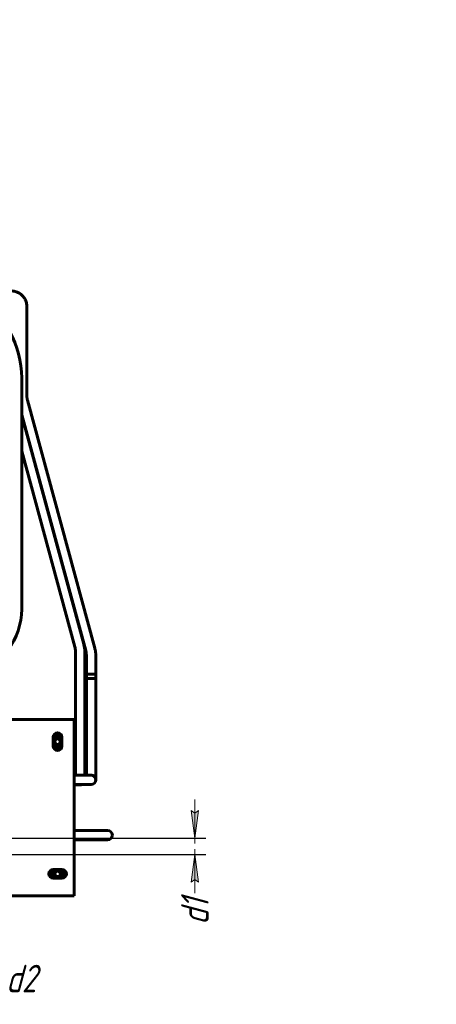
# Model space of a CAD drawing. Header units: millimetres. Extents: x 0 to 297, y 0 to 420.
# Tile 15 of 15: x 221 to 297, y 241 to 420. Entities that reach past the tile are written whole.
import ezdxf

# ---------------------------------------------------------------- set-up
doc = ezdxf.new("R2010")
doc.units = ezdxf.units.MM
doc.linetypes.add('K5LT_BASIC', pattern=[0])
doc.linetypes.add('K5LT_THIN', pattern=[0])
doc.layers.add('Системный слой', color=7, linetype='Continuous')
doc.styles.add('KDIMTEXTSTYLE', font='GOST_AU.SHX', dxfattribs={"width": 0.96, "oblique": 15, "height": 5})
doc.dimstyles.new('KDIMSTYLE (0.20)', dxfattribs={"dimtxt": 5, "dimasz": 1, "dimexe": 2, "dimexo": 0, "dimgap": 1, "dimtad": 1, "dimlfac": 5, "dimtxsty": 'KDIMTEXTSTYLE', "dimsah": 1, "dimcen": 0, "dimdle": 1, "dimadec": 0, "dimazin": 0, "dimtfac": 0.667, "dimtmove": 0, "dimatfit": 3, "dimfxl": 1, "dimtvp": 1, "dimtolj": 1, "dimtzin": 0, "dimarcsym": 0})

# ---------------------------------------------------------------- blocks, each defined once
blk = doc.blocks.new('U142')
at = {"layer": 'Системный слой', "color": 150, "linetype": 'K5LT_BASIC', "lineweight": 60, "true_color": 0x0080ff}
for p, q in [((234.26, 301.21), (233.41, 301.21)), ((235.11, 301.21), (234.26, 301.21))]:
    blk.add_line(p, q, dxfattribs=at)
blk = doc.blocks.new('U144')
at = {"layer": 'Системный слой', "color": 150, "linetype": 'K5LT_BASIC', "lineweight": 60, "true_color": 0x0080ff}
for p, q in [((233.41, 300.45), (234.25, 300.45)), ((234.25, 300.45), (235.11, 300.45))]:
    blk.add_line(p, q, dxfattribs=at)
blk = doc.blocks.new('U150')
at = {"layer": 'Системный слой', "color": 150, "linetype": 'K5LT_BASIC', "lineweight": 60, "true_color": 0x0080ff}
for p, q in [((231.18, 282.9), (231.18, 285.97)), ((231.18, 272.85), (231.18, 281.2)), ((231.18, 267.97), (231.18, 271.15))]:
    blk.add_line(p, q, dxfattribs=at)
blk = doc.blocks.new('U151')
at = {"layer": 'Системный слой', "color": 150, "linetype": 'K5LT_BASIC', "lineweight": 60, "true_color": 0x0080ff}
for start, end in [(112.0837, 248.1925), (0, 67.9163), (291.8075, 0)]:
    blk.add_arc((228.18, 264.97), 0.862, start, end, dxfattribs=at)
blk = doc.blocks.new('U152')
at = {"layer": 'Системный слой', "color": 150, "linetype": 'K5LT_BASIC', "lineweight": 60, "true_color": 0x0080ff}
for start, end in [(130.46, 169.54), (190.46, 229.54), (10.46, 49.54), (310.46, 349.54)]:
    blk.add_arc((228.18, 264.97), 0.955, start, end, dxfattribs=at)
blk = doc.blocks.new('U153')
at = {"layer": 'Системный слой', "color": 150, "linetype": 'K5LT_BASIC', "lineweight": 60, "true_color": 0x0080ff}
for start, end in [(138.6382, 221.473), (318.5425, 41.3461)]:
    blk.add_arc((228.18, 264.97), 1.2, start, end, dxfattribs=at)
blk = doc.blocks.new('U154')
at = {"layer": 'Системный слой', "color": 150, "linetype": 'K5LT_BASIC', "lineweight": 60, "true_color": 0x0080ff}
for start, end in [(22.0997, 158.2087), (201.7913, 337.9003)]:
    blk.add_arc((228.18, 288.97), 0.862, start, end, dxfattribs=at)
blk = doc.blocks.new('U155')
at = {"layer": 'Системный слой', "color": 150, "linetype": 'K5LT_BASIC', "lineweight": 60, "true_color": 0x0080ff}
for start, end in [(130.46, 146.9931), (100.8018, 109.54), (70.46, 90), (33.1975, 49.54), (213.0069, 229.54), (250.46, 289.54), (310.46, 326.8025)]:
    blk.add_arc((228.18, 288.97), 0.955, start, end, dxfattribs=at)
blk = doc.blocks.new('U156')
at = {"layer": 'Системный слой', "color": 150, "linetype": 'K5LT_BASIC', "lineweight": 60, "true_color": 0x0080ff}
for start, end in [(90, 131.4648), (48.6596, 90), (228.5213, 311.3545)]:
    blk.add_arc((228.18, 288.97), 1.2, start, end, dxfattribs=at)
blk = doc.blocks.new('U157')
at = {"layer": 'Системный слой', "color": 150, "linetype": 'K5LT_BASIC', "lineweight": 60, "true_color": 0x0080ff}
for p, q in [((113.18, 292.97), (95.18, 292.97)), ((199.18, 292.97), (127.18, 292.97)), ((231.18, 292.97), (213.18, 292.97))]:
    blk.add_line(p, q, dxfattribs=at)
blk = doc.blocks.new('U158')
at = {"layer": 'Системный слой', "color": 150, "linetype": 'K5LT_BASIC', "lineweight": 60, "true_color": 0x0080ff}
for start, end in [(0, 90), (270, 0)]:
    blk.add_arc((237.28, 272), 0.85, start, end, dxfattribs=at)
blk = doc.blocks.new('KDIMARROW_02')
at = {"layer": 'Системный слой'}
blk.add_hatch(color=0, dxfattribs=at).paths.add_polyline_path([(4.5, 0), (5, 0.66), (0, 0), (5, -0.66)])
at = {"layer": 'Системный слой', "color": 0, "linetype": 'K5LT_THIN', "lineweight": 18}
for p, q in [((0, 0), (-1, 0)), ((5, 0.66), (0, 0)), ((0, 0), (5, -0.66)), ((0, 0), (7, 0)), ((4.5, 0), (5, 0.66)), ((5, -0.66), (4.5, 0))]:
    blk.add_line(p, q, dxfattribs=at)

msp = doc.modelspace()

# ---------------------------------------------------------------- linework, layer by layer
at = {"layer": 'Системный слой', "color": 150, "linetype": 'K5LT_BASIC', "lineweight": 60, "true_color": 0x0080ff}
for p, q in [((222.6045, 359.9169), (222.6045, 367.9169)), ((222.6045, 351.7552), (222.6045, 359.917)), ((221.679, 353.8842), (221.679, 314.0031)), ((234.9383, 305.9567), (222.7148, 350.929)), ((233.2979, 305.5108), (221.679, 348.2585)), ((232.9597, 306.6522), (221.679, 348.1661)), ((231.3191, 306.2064), (221.679, 341.6831)), ((232.9728, 306.625), (232.4655, 308.5733)), ((231.4294, 285.9862), (231.4294, 305.3804)), ((233.1294, 305.3804), (233.1294, 305.4027)), ((233.1294, 285.9862), (233.1294, 305.3804)), ((233.4081, 300.4536), (233.4081, 304.6846)), ((235.1081, 300.4536), (235.1081, 304.6846)), ((233.4081, 286.0607), (233.4081, 301.2108)), ((235.1081, 286.0607), (235.1081, 301.2108)), ((231.1794, 292.9715), (231.1785, 292.9715)), ((231.1785, 292.3715), (231.1785, 292.9715)), ((231.1785, 261.5715), (231.1785, 292.3715)), ((231.1794, 292.9715), (231.1794, 291.9715)), ((231.1794, 291.9715), (231.1794, 285.9715)), ((227.6598, 289.8723), (227.3785, 289.3851)), ((227.3785, 288.1715), (227.3785, 289.7715)), ((228.699, 289.8723), (227.6598, 289.8723)), ((228.0004, 289.9104), (228.0004, 289.8723)), ((228.1794, 289.8723), (228.1794, 289.9273)), ((228.9785, 289.3881), (228.699, 289.8723)), ((228.9785, 289.7715), (228.9785, 288.1715)), ((227.3785, 288.5594), (227.6598, 288.0723)), ((227.6598, 288.0723), (228.699, 288.0723)), ((228.699, 288.0723), (228.9785, 288.5564)), ((231.1794, 285.9715), (231.1785, 285.9715)), ((231.4294, 282.8975), (231.4294, 285.9862)), ((233.1294, 282.9055), (233.1294, 285.9862)), ((233.4081, 282.9068), (233.4081, 286.0607)), ((235.1081, 282.0608), (235.1081, 286.0607)), ((231.1785, 282.8964), (232.2542, 282.9014)), ((232.2542, 282.9014), (234.2542, 282.9107)), ((231.1785, 281.1963), (232.2621, 281.2014)), ((231.1794, 281.1493), (232.2794, 281.1493)), ((232.2794, 281.136), (231.1794, 281.136)), ((232.2621, 281.2014), (234.2621, 281.2108)), ((231.1785, 272.8493), (233.2794, 272.8493)), ((233.2794, 272.8493), (237.2794, 272.8493)), ((231.1785, 271.1493), (233.2794, 271.1493)), ((233.2794, 271.1493), (237.2794, 271.1493)), ((237.2794, 271.1493), (236.9738, 271.1493)), ((231.1794, 267.9715), (231.1785, 267.9715)), ((231.1794, 267.9715), (231.1794, 261.9715)), ((227.6016, 265.7715), (227.1402, 264.9723)), ((227.1402, 264.9723), (227.6025, 264.1715)), ((227.3785, 265.7715), (228.9785, 265.7715)), ((228.7563, 264.1715), (229.2186, 264.9723)), ((229.2186, 264.9723), (228.7572, 265.7715)), ((228.9785, 264.1715), (227.3785, 264.1715)), ((95.1785, 260.9715), (231.1785, 260.9715)), ((231.1785, 260.9715), (231.1785, 261.5715)), ((231.1794, 260.9715), (231.1785, 260.9715)), ((231.1794, 261.9715), (231.1794, 260.9715))]:
    msp.add_line(p, q, dxfattribs=at)
for centre in [(228.1794, 288.9723), (228.1794, 264.9723)]:
    msp.add_circle(centre, 0.4961, dxfattribs=at)
for centre, radius, start, end in [((203.3954, 354.7153), 18.3024, 357.397422, 52.172597), ((208.1051, 313.4092), 13.5869, 295.751619, 2.505354), ((228.1785, 289.7715), 0.8, 0, 180), ((228.1794, 288.9723), 0.6, 0, 270), ((228.1794, 288.9723), 0.955, 90, 100.801797), ((228.1785, 288.1715), 0.8, 180, 0), ((228.1794, 288.9723), 0.6, 270, 0), ((234.2581, 282.0608), 0.85, 0.26803, 90.271362), ((234.2581, 282.0608), 0.85, 0.26803, 90.268521), ((232.2794, 281.986), 0.85, 259.868534, 270), ((232.2794, 281.986), 0.85, 270, 292.906665), ((232.2794, 281.9993), 0.85, 270, 290.459574), ((234.2581, 282.0608), 0.85, 270.26803, 0.26803), ((227.3785, 264.9715), 0.8, 90, 270), ((228.1794, 264.9723), 0.6, 90, 270), ((228.1794, 264.9723), 0.6, 270, 90), ((228.9785, 264.9715), 0.8, 270, 90)]:
    msp.add_arc(centre, radius, start, end, dxfattribs=at)
for centre, major_axis, ratio, start_param, end_param in [((228.2794, 305.3804), (2.6164, 1.7541), 1, 5.69259551, 5.95792094), ((228.2794, 305.3804), (4.0285, 2.7007), 1, 5.6925955, 5.95792094), ((228.2794, 305.4027), (0, 4.85), 0.99999999, 4.71238898, 4.9671458)]:
    msp.add_ellipse(centre, major_axis=major_axis, ratio=ratio, start_param=start_param, end_param=end_param, dxfattribs=at)
for points, knots in [([(222.6045, 367.9169), (222.6045, 368.0363), (222.597, 368.1557), (222.5671, 368.3927), (222.5447, 368.5102), (222.4853, 368.7414), (222.4483, 368.8551), (222.3605, 369.077), (222.3096, 369.1851), (222.1947, 369.3942), (222.1307, 369.4951), (221.9906, 369.6881), (221.9145, 369.7801), (221.7513, 369.954), (221.6643, 370.0358), (221.4807, 370.1879), (221.3842, 370.2581), (221.183, 370.386), (221.0785, 370.4436), (220.863, 370.5453), (220.752, 370.5893), (220.5256, 370.6633), (220.4101, 370.6931), (220.2363, 370.7265), (220.179, 370.7358), (220.0701, 370.7499), (220.0184, 370.7552), (219.896, 370.7643), (219.8253, 370.7669), (219.7546, 370.7669)], [0, 0, 0, 0, 1.68068017, 1.68068017, 3.36079707, 3.36079707, 5.03949091, 5.03949091, 6.71781439, 6.71781439, 8.3956919, 8.3956919, 10.07315829, 10.07315829, 11.7502576, 11.7502576, 13.42701789, 13.42701789, 15.10348348, 15.10348348, 16.77956846, 16.77956846, 18.45630841, 18.45630841, 19.2722905, 19.2722905, 20.00381864, 20.00381864, 21, 21, 21, 21]), ([(222.7148, 350.929), (222.7002, 350.9828), (222.687, 351.0369), (222.6635, 351.1459), (222.6532, 351.2007), (222.6398, 351.2843), (222.6356, 351.313), (222.6297, 351.3578), (222.6276, 351.374), (222.6237, 351.4075), (222.6219, 351.4249), (222.6168, 351.4758), (222.614, 351.5094), (222.6069, 351.6136), (222.6045, 351.6844), (222.6045, 351.7552)], [0, 0, 0, 0, 3.4, 3.4, 6.8, 6.8, 8.56638714, 8.56638714, 9.56222574, 9.56222574, 10.62445368, 10.62445368, 12.68252022, 12.68252022, 17, 17, 17, 17]), ([(235.1081, 304.6846), (235.1081, 304.7704), (235.1059, 304.8562), (235.0968, 305.0276), (235.0899, 305.1131), (235.0761, 305.2428), (235.0708, 305.2871), (235.0615, 305.3561), (235.0579, 305.381), (235.0502, 305.4324), (235.046, 305.4589), (235.033, 305.5365), (235.0236, 305.5876), (234.992, 305.7454), (234.9669, 305.8515), (234.9383, 305.9567)], [0, 0, 0, 0, 3.4, 3.4, 6.8, 6.8, 8.56638713, 8.56638713, 9.56222571, 9.56222571, 10.62445364, 10.62445364, 12.68252014, 12.68252014, 17, 17, 17, 17]), ([(233.4081, 304.6846), (233.4081, 304.7403), (233.4067, 304.796), (233.4007, 304.9073), (233.3963, 304.9629), (233.3873, 305.0471), (233.3839, 305.0759), (233.3778, 305.1207), (233.3755, 305.1369), (233.3705, 305.1703), (233.3678, 305.1875), (233.3593, 305.2379), (233.3532, 305.2711), (233.3327, 305.3736), (233.3164, 305.4425), (233.2979, 305.5108)], [0, 0, 0, 0, 3.4, 3.4, 6.8, 6.8, 8.56638774, 8.56638774, 9.56222633, 9.56222633, 10.62445428, 10.62445428, 12.68252083, 12.68252083, 17, 17, 17, 17])]:
    msp.add_open_spline(points, degree=3, knots=knots, dxfattribs=at)

# ---------------------------------------------------------------- block references
at = {"layer": 'Системный слой'}
for name in ['U142', 'U144', 'U157', 'U155', 'U154', 'U156', 'U150', 'U158', 'U153', 'U152', 'U151']:
    msp.add_blockref(name, (0, 0), dxfattribs=at)

# ---------------------------------------------------------------- dimensions: what is measured, and where the dimension line sits
at = {"layer": 'Системный слой', "color": 7}
msp.add_linear_dim(base=(253.1294, 271.4709), p1=(208.179, 268.4709), p2=(209.179, 271.4709), angle=90, location=(253.1294, 258.1135), text='\\H5.0;\\W0.965;\\Q15;\\H5.0;\\W0.965;\\Q15;\\Q15;d1', dimstyle='KDIMSTYLE (0.20)', override={"dimexo": 0, "dimblk1": 'KDIMARROW_02', "dimblk2": 'KDIMARROW_02', "dimse1": 0, "dimse2": 0, "dimclrt": 7, "dimtolj": 1}, dxfattribs=at).render()
msp.add_linear_dim(base=(205.679, 245.9715), p1=(210.679, 269.9709), p2=(205.679, 269.9709), location=(221.5655, 245.9715), text='\\H5.0;\\W0.965;\\Q15;\\H5.0;\\W0.965;\\Q15;\\Q15;d2', dimstyle='KDIMSTYLE (0.20)', override={"dimexo": 0, "dimblk1": 'KDIMARROW_02', "dimblk2": 'KDIMARROW_02', "dimse1": 0, "dimse2": 0, "dimclrt": 7, "dimtolj": 1}, dxfattribs=at).render()

doc.saveas('drawing.dxf')
